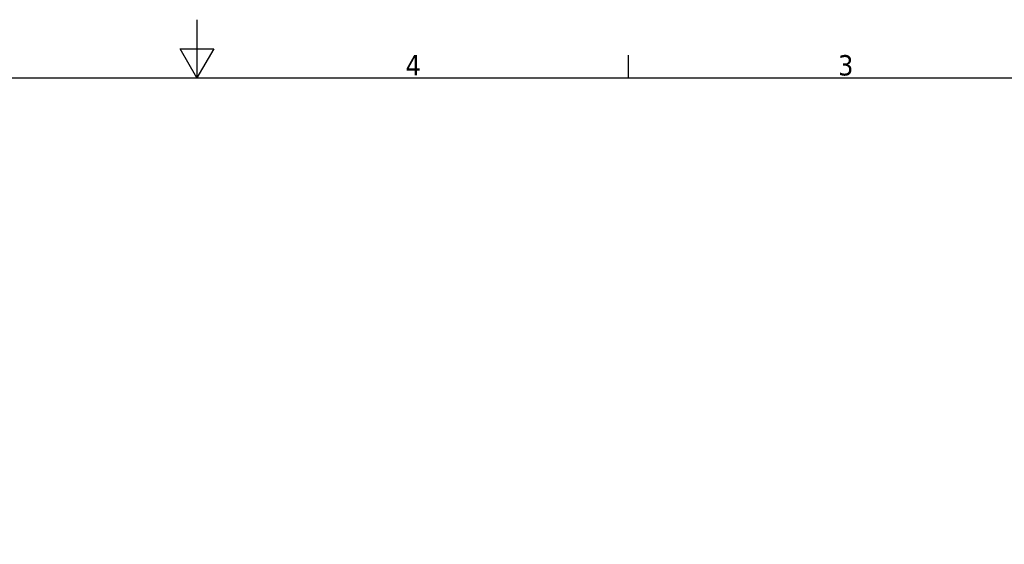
# Model space of a CAD drawing. Header units: millimetres. Extents: x 0 to 5940, y 0 to 4200.
# Tile 48 of 49: x 2665 to 4359, y 3297 to 4200. Entities that reach past the tile are written whole.
import ezdxf

# ---------------------------------------------------------------- set-up
doc = ezdxf.new("R2010")
doc.units = ezdxf.units.MM
doc.header["$LTSCALE"] = 10
doc.layers.get('0').update_dxf_attribs({"lineweight": 25})
doc.layers.add('Geometria schizzo (ISO)', color=7, linetype='Continuous', lineweight=25)
doc.layers.add('Simbolo (ISO)', color=7, linetype='Continuous', lineweight=25)
doc.styles.add('Testo nota (ISO)', font='tahoma.ttf')

# ---------------------------------------------------------------- blocks, each defined once
blk = doc.blocks.new('Bordi Bordo di default')
at = {"layer": 'Geometria schizzo (ISO)'}
blk.add_line((371.25, 410), (371.25, 413.9), dxfattribs=at)
at = {"layer": 'Geometria schizzo (ISO)', "flags": 128}
for points in [[(297, 420), (297, 410), (294.11, 415), (299.89, 415), (297, 410)], [(10, 10), (10, 410), (584, 410), (584, 10), (10, 10)]]:
    blk.add_lwpolyline(points, dxfattribs=at)
at = {"layer": 'Simbolo (ISO)', "char_height": 3.5, "attachment_point": 7, "style": 'Testo nota (ISO)'}
for s, insert in [('4', (332.9, 410.4)), ('3', (407.29, 410.33))]:
    blk.add_mtext(s, dxfattribs=dict(at, insert=insert))

msp = doc.modelspace()

# ---------------------------------------------------------------- block references
at = {"xscale": 10, "yscale": 10, "zscale": 10}
msp.add_blockref('Bordi Bordo di default', (0, 0), dxfattribs=at)

doc.saveas('drawing.dxf')
